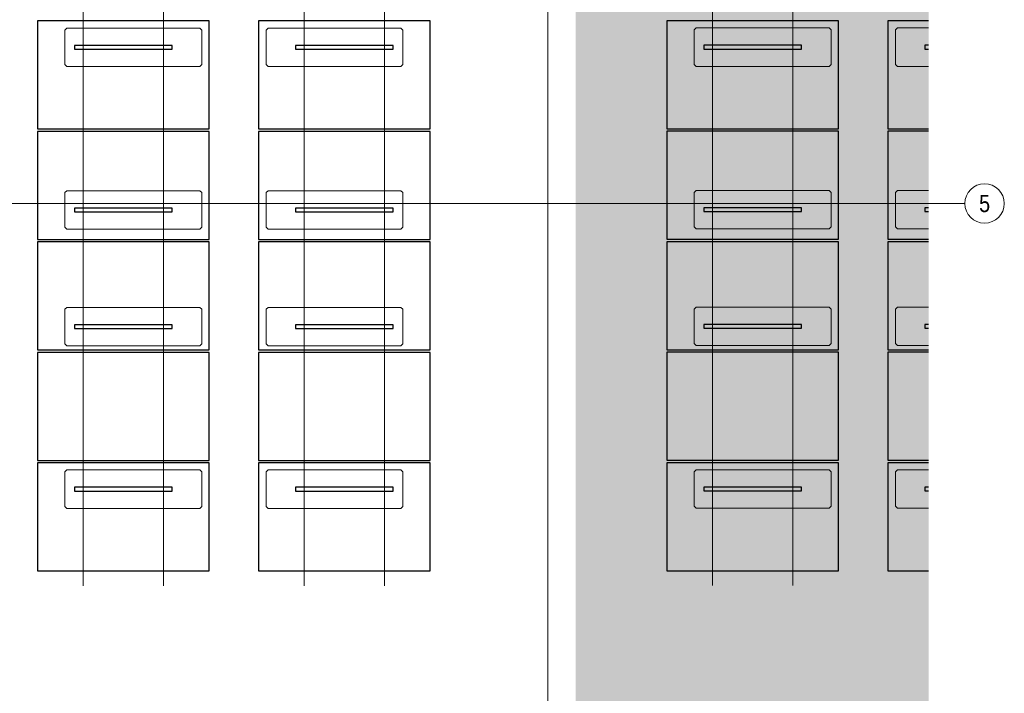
# Model space of a CAD drawing. Extents: x -720 to 300, y 62 to 1112.
# Tile 28 of 60: x -108 to 92, y 450 to 587. Entities that reach past the tile are written whole.
import ezdxf
from ezdxf.enums import TextEntityAlignment as Align
from ezdxf.lldxf.tags import DXFTag

# ---------------------------------------------------------------- set-up
doc = ezdxf.new("R2010")
doc.units = 0
doc.layers.get('0').update_dxf_attribs({"lineweight": 13})
doc.layers.add('3_Solarbase', color=7, linetype='Continuous', lineweight=25)
doc.layers.add('70 -71 Achsen- 1 Gebäudeachsen', color=7, linetype='STRICHPUNKT2-A06DN9U3MF', lineweight=18)
for name, color, linetype, lineweight, true_color in [('E_ST_Tragsystem', 7, 'Continuous', 18, 0x006666), ('iwb_Layout Achsbezeichung', 1, 'Continuous', 13, 0xff0000), ('iwb_Layout BA_Markierung', 7, 'Continuous', 9, 0xbadcdc), ('Modules', 7, 'Continuous', 25, 0xffa500)]:
    doc.layers.add(name, color=color, linetype=linetype, lineweight=lineweight, true_color=true_color)
doc.styles.get("Standard").update_dxf_attribs({"font": 'ARIALN.TTF'})
tags = doc.linetypes.add('STRICHPUNKT2', pattern=[12.7, 6.35, -3.175, 0, -3.175]).pattern_tags.tags
tags[10:11] = [DXFTag(74, 4), DXFTag(75, 0), DXFTag(340, '0'), DXFTag(46, 0.0), DXFTag(50, 0.0), DXFTag(44, 0.0), DXFTag(45, 0.0)]
tags[8:9] = [DXFTag(74, 4), DXFTag(75, 0), DXFTag(340, '0'), DXFTag(46, 0.0), DXFTag(50, 0.0), DXFTag(44, 0.0), DXFTag(45, 0.0)]
tags[6:7] = [DXFTag(74, 4), DXFTag(75, 0), DXFTag(340, '0'), DXFTag(46, 0.0), DXFTag(50, 0.0), DXFTag(44, 0.0), DXFTag(45, 0.0)]
tags[4:5] = [DXFTag(74, 4), DXFTag(75, 0), DXFTag(340, '0'), DXFTag(46, 0.0), DXFTag(50, 0.0), DXFTag(44, 0.0), DXFTag(45, 0.0)]
tags = doc.linetypes.add('STRICHPUNKT2-A06DN9U3MF', pattern=[12.7, 6.35, -3.175, 0, -3.175]).pattern_tags.tags
tags[10:11] = [DXFTag(74, 4), DXFTag(75, 0), DXFTag(340, '0'), DXFTag(46, 0.0), DXFTag(50, 0.0), DXFTag(44, 0.0), DXFTag(45, 0.0)]
tags[8:9] = [DXFTag(74, 4), DXFTag(75, 0), DXFTag(340, '0'), DXFTag(46, 0.0), DXFTag(50, 0.0), DXFTag(44, 0.0), DXFTag(45, 0.0)]
tags[6:7] = [DXFTag(74, 4), DXFTag(75, 0), DXFTag(340, '0'), DXFTag(46, 0.0), DXFTag(50, 0.0), DXFTag(44, 0.0), DXFTag(45, 0.0)]
tags[4:5] = [DXFTag(74, 4), DXFTag(75, 0), DXFTag(340, '0'), DXFTag(46, 0.0), DXFTag(50, 0.0), DXFTag(44, 0.0), DXFTag(45, 0.0)]

# ---------------------------------------------------------------- blocks, each defined once
blk = doc.blocks.new('Polygon-A06DN9TXMF')
at = {"color": 0, "linetype": 'ByBlock', "lineweight": -2, "ltscale": 0.13}
blk.add_solid([(4.85, 86.71), (4.69, 1083.81), (76.5, 86.52), (76.5, 1083.81)], dxfattribs=at)
blk = doc.blocks.new('Referenz-A06DN9U5MF')
at = {"layer": '70 -71 Achsen- 1 Gebäudeachsen', "color": 0, "linetype": 'STRICHPUNKT2-A06DN9U3MF', "ltscale": 0.18}
for p, q in [((-0.85, 1084.85), (-0.85, 85.41)), ((-682.49, 549.91), (76.46, 549.91))]:
    blk.add_line(p, q, dxfattribs=at)
blk = doc.blocks.new('Blockreferenz-A06DNA7VMF')
at = {"layer": '3_Solarbase', "color": 0}
for p, q in [((-77.13, 548.99), (-96.93, 548.99)), ((-96.93, 548.99), (-96.93, 548.23)), ((-96.93, 548.23), (-77.13, 548.23)), ((-77.13, 548.23), (-77.13, 548.99))]:
    blk.add_line(p, q, dxfattribs=at)
blk = doc.blocks.new('Blockreferenz-A06DNA7ZMF')
at = {"layer": '3_Solarbase', "color": 0}
for p, q in [((-77.13, 581.99), (-96.93, 581.99)), ((-96.93, 581.99), (-96.93, 581.23)), ((-77.13, 581.23), (-77.13, 581.99)), ((-96.93, 581.23), (-77.13, 581.23))]:
    blk.add_line(p, q, dxfattribs=at)
blk = doc.blocks.new('Blockreferenz-A06DNA83MF')
at = {"layer": '3_Solarbase', "color": 0}
for p, q in [((-77.13, 548.99), (-96.93, 548.99)), ((-96.93, 548.99), (-96.93, 548.23)), ((-96.93, 548.23), (-77.13, 548.23)), ((-77.13, 548.23), (-77.13, 548.99))]:
    blk.add_line(p, q, dxfattribs=at)
blk = doc.blocks.new('Blockreferenz-A06DNA89MF')
at = {"layer": 'Modules'}
for p, q in [((-69.6, 564.53), (-104.47, 564.53)), ((-104.47, 564.53), (-104.47, 542.61)), ((-69.6, 542.61), (-69.6, 564.53)), ((-104.47, 542.61), (-69.6, 542.61))]:
    blk.add_line(p, q, dxfattribs=at)
blk = doc.blocks.new('Blockreferenz-A06DNA8FMF')
at = {"color": 96, "lineweight": -2, "true_color": 0x008000}
for p, q in [((-98.93, 552.11), (-98.53, 552.51)), ((-98.93, 545.11), (-98.93, 552.11)), ((-98.53, 552.51), (-71.53, 552.51)), ((-71.53, 552.51), (-71.13, 552.11)), ((-71.13, 552.11), (-71.13, 545.11)), ((-98.53, 544.71), (-98.93, 545.11)), ((-71.53, 544.71), (-98.53, 544.71)), ((-71.13, 545.11), (-71.53, 544.71))]:
    blk.add_line(p, q, dxfattribs=at)
blk = doc.blocks.new('Blockreferenz-A06DNA8NMF')
at = {"layer": 'Modules'}
for p, q in [((-69.6, 586.95), (-104.47, 586.95)), ((-104.47, 586.95), (-104.47, 565.03)), ((-69.6, 565.03), (-69.6, 586.95)), ((-104.47, 565.03), (-69.6, 565.03))]:
    blk.add_line(p, q, dxfattribs=at)
blk = doc.blocks.new('Blockreferenz-A06DNA8TMF')
at = {"color": 96, "lineweight": -2, "true_color": 0x008000}
for p, q in [((-98.93, 585.11), (-98.53, 585.51)), ((-98.93, 578.11), (-98.93, 585.11)), ((-98.53, 585.51), (-71.53, 585.51)), ((-71.53, 585.51), (-71.13, 585.11)), ((-71.13, 585.11), (-71.13, 578.11)), ((-98.53, 577.71), (-98.93, 578.11)), ((-71.13, 578.11), (-71.53, 577.71)), ((-71.53, 577.71), (-98.53, 577.71))]:
    blk.add_line(p, q, dxfattribs=at)
blk = doc.blocks.new('Blockreferenz-A06DNA8XMF')
at = {"layer": '3_Solarbase', "color": 0}
for p, q in [((-77.13, 581.99), (-96.93, 581.99)), ((-96.93, 581.99), (-96.93, 581.23)), ((-77.13, 581.23), (-77.13, 581.99)), ((-96.93, 581.23), (-77.13, 581.23))]:
    blk.add_line(p, q, dxfattribs=at)
blk = doc.blocks.new('Blockreferenz-A06DNAAZMF')
at = {"layer": '3_Solarbase', "color": 0}
for p, q in [((-77.13, 525.31), (-96.93, 525.31)), ((-96.93, 525.31), (-96.93, 524.55)), ((-96.93, 524.55), (-77.13, 524.55)), ((-77.13, 524.55), (-77.13, 525.31))]:
    blk.add_line(p, q, dxfattribs=at)
blk = doc.blocks.new('Blockreferenz-A06DNAB1MF')
at = {"layer": '3_Solarbase', "color": 0}
for p, q in [((-77.13, 492.31), (-96.93, 492.31)), ((-96.93, 492.31), (-96.93, 491.55)), ((-77.13, 491.55), (-77.13, 492.31)), ((-96.93, 491.55), (-77.13, 491.55))]:
    blk.add_line(p, q, dxfattribs=at)
blk = doc.blocks.new('Blockreferenz-A06DNAB3MF')
at = {"layer": '3_Solarbase', "color": 0}
for p, q in [((-77.13, 525.31), (-96.93, 525.31)), ((-96.93, 525.31), (-96.93, 524.55)), ((-96.93, 524.55), (-77.13, 524.55)), ((-77.13, 524.55), (-77.13, 525.31))]:
    blk.add_line(p, q, dxfattribs=at)
blk = doc.blocks.new('Blockreferenz-A06DNAB5MF')
at = {"color": 96, "lineweight": -2, "true_color": 0x008000}
for p, q in [((-98.93, 528.43), (-98.53, 528.83)), ((-98.93, 521.43), (-98.93, 528.43)), ((-98.53, 528.83), (-71.53, 528.83)), ((-71.53, 528.83), (-71.13, 528.43)), ((-71.13, 528.43), (-71.13, 521.43)), ((-98.53, 521.03), (-98.93, 521.43)), ((-71.53, 521.03), (-98.53, 521.03)), ((-71.13, 521.43), (-71.53, 521.03))]:
    blk.add_line(p, q, dxfattribs=at)
blk = doc.blocks.new('Blockreferenz-A06DNAB7MF')
at = {"layer": 'Modules'}
for p, q in [((-69.6, 497.27), (-104.47, 497.27)), ((-104.47, 497.27), (-104.47, 475.35)), ((-69.6, 475.35), (-69.6, 497.27)), ((-104.47, 475.35), (-69.6, 475.35))]:
    blk.add_line(p, q, dxfattribs=at)
blk = doc.blocks.new('Blockreferenz-A06DNAB9MF')
at = {"layer": 'Modules'}
for p, q in [((-69.6, 519.69), (-104.47, 519.69)), ((-104.47, 519.69), (-104.47, 497.77)), ((-69.6, 497.77), (-69.6, 519.69)), ((-104.47, 497.77), (-69.6, 497.77))]:
    blk.add_line(p, q, dxfattribs=at)
blk = doc.blocks.new('Blockreferenz-A06DNABBMF')
at = {"layer": 'Modules'}
for p, q in [((-69.6, 542.11), (-104.47, 542.11)), ((-104.47, 542.11), (-104.47, 520.19)), ((-69.6, 520.19), (-69.6, 542.11)), ((-104.47, 520.19), (-69.6, 520.19))]:
    blk.add_line(p, q, dxfattribs=at)
blk = doc.blocks.new('Blockreferenz-A06DNABDMF')
at = {"color": 96, "lineweight": -2, "true_color": 0x008000}
for p, q in [((-98.93, 495.43), (-98.53, 495.83)), ((-98.53, 495.83), (-71.53, 495.83)), ((-71.53, 495.83), (-71.13, 495.43)), ((-98.93, 488.43), (-98.93, 495.43)), ((-71.13, 495.43), (-71.13, 488.43)), ((-98.53, 488.03), (-98.93, 488.43)), ((-71.53, 488.03), (-98.53, 488.03)), ((-71.13, 488.43), (-71.53, 488.03))]:
    blk.add_line(p, q, dxfattribs=at)
blk = doc.blocks.new('Blockreferenz-A06DNABFMF')
at = {"layer": '3_Solarbase', "color": 0}
for p, q in [((-77.13, 492.31), (-96.93, 492.31)), ((-96.93, 492.31), (-96.93, 491.55)), ((-77.13, 491.55), (-77.13, 492.31)), ((-96.93, 491.55), (-77.13, 491.55))]:
    blk.add_line(p, q, dxfattribs=at)
blk = doc.blocks.new('Blockreferenz-A06DNABHMF')
at = {"layer": '3_Solarbase', "color": 0}
for p, q in [((-32.27, 581.99), (-52.07, 581.99)), ((-52.07, 581.99), (-52.07, 581.23)), ((-32.27, 581.23), (-32.27, 581.99)), ((-52.07, 581.23), (-32.27, 581.23))]:
    blk.add_line(p, q, dxfattribs=at)
blk = doc.blocks.new('Blockreferenz-A06DNABNMF')
at = {"layer": '3_Solarbase', "color": 0}
for p, q in [((-32.27, 581.99), (-52.07, 581.99)), ((-52.07, 581.99), (-52.07, 581.23)), ((-32.27, 581.23), (-32.27, 581.99)), ((-52.07, 581.23), (-32.27, 581.23))]:
    blk.add_line(p, q, dxfattribs=at)
blk = doc.blocks.new('Blockreferenz-A06DNABRMF')
at = {"layer": '3_Solarbase', "color": 0}
for p, q in [((-32.27, 548.99), (-52.07, 548.99)), ((-52.07, 548.99), (-52.07, 548.23)), ((-52.07, 548.23), (-32.27, 548.23)), ((-32.27, 548.23), (-32.27, 548.99))]:
    blk.add_line(p, q, dxfattribs=at)
blk = doc.blocks.new('Blockreferenz-A06DNABZMF')
at = {"layer": 'Modules'}
for p, q in [((-24.74, 564.53), (-59.61, 564.53)), ((-59.61, 564.53), (-59.61, 542.61)), ((-24.74, 542.61), (-24.74, 564.53)), ((-59.61, 542.61), (-24.74, 542.61))]:
    blk.add_line(p, q, dxfattribs=at)
blk = doc.blocks.new('Blockreferenz-A06DNAC7MF')
at = {"color": 96, "lineweight": -2, "true_color": 0x008000}
for p, q in [((-58.07, 552.11), (-57.67, 552.51)), ((-58.07, 545.11), (-58.07, 552.11)), ((-57.67, 552.51), (-30.67, 552.51)), ((-30.67, 552.51), (-30.27, 552.11)), ((-30.27, 552.11), (-30.27, 545.11)), ((-57.67, 544.71), (-58.07, 545.11)), ((-30.67, 544.71), (-57.67, 544.71)), ((-30.27, 545.11), (-30.67, 544.71))]:
    blk.add_line(p, q, dxfattribs=at)
blk = doc.blocks.new('Blockreferenz-A06DNAC9MF')
at = {"color": 96, "lineweight": -2, "true_color": 0x008000}
for p, q in [((-58.07, 585.11), (-57.67, 585.51)), ((-58.07, 578.11), (-58.07, 585.11)), ((-57.67, 585.51), (-30.67, 585.51)), ((-30.67, 585.51), (-30.27, 585.11)), ((-30.27, 585.11), (-30.27, 578.11)), ((-57.67, 577.71), (-58.07, 578.11)), ((-30.27, 578.11), (-30.67, 577.71)), ((-30.67, 577.71), (-57.67, 577.71))]:
    blk.add_line(p, q, dxfattribs=at)
blk = doc.blocks.new('Blockreferenz-A06DNACHMF')
at = {"layer": 'Modules'}
for p, q in [((-24.74, 586.95), (-59.61, 586.95)), ((-59.61, 586.95), (-59.61, 565.03)), ((-24.74, 565.03), (-24.74, 586.95)), ((-59.61, 565.03), (-24.74, 565.03))]:
    blk.add_line(p, q, dxfattribs=at)
blk = doc.blocks.new('Blockreferenz-A06DNACNMF')
at = {"layer": '3_Solarbase', "color": 0}
for p, q in [((-32.27, 548.99), (-52.07, 548.99)), ((-52.07, 548.99), (-52.07, 548.23)), ((-52.07, 548.23), (-32.27, 548.23)), ((-32.27, 548.23), (-32.27, 548.99))]:
    blk.add_line(p, q, dxfattribs=at)
blk = doc.blocks.new('Blockreferenz-A06DNACPMF')
at = {"layer": '3_Solarbase', "color": 0}
for p, q in [((-32.27, 492.31), (-52.07, 492.31)), ((-52.07, 492.31), (-52.07, 491.55)), ((-32.27, 491.55), (-32.27, 492.31)), ((-52.07, 491.55), (-32.27, 491.55))]:
    blk.add_line(p, q, dxfattribs=at)
blk = doc.blocks.new('Blockreferenz-A06DNACRMF')
at = {"layer": '3_Solarbase', "color": 0}
for p, q in [((-32.27, 492.31), (-52.07, 492.31)), ((-52.07, 492.31), (-52.07, 491.55)), ((-32.27, 491.55), (-32.27, 492.31)), ((-52.07, 491.55), (-32.27, 491.55))]:
    blk.add_line(p, q, dxfattribs=at)
blk = doc.blocks.new('Blockreferenz-A06DNACTMF')
at = {"layer": '3_Solarbase', "color": 0}
for p, q in [((-32.27, 525.31), (-52.07, 525.31)), ((-52.07, 525.31), (-52.07, 524.55)), ((-52.07, 524.55), (-32.27, 524.55)), ((-32.27, 524.55), (-32.27, 525.31))]:
    blk.add_line(p, q, dxfattribs=at)
blk = doc.blocks.new('Blockreferenz-A06DNACVMF')
at = {"layer": 'Modules'}
for p, q in [((-24.74, 542.11), (-59.61, 542.11)), ((-59.61, 542.11), (-59.61, 520.19)), ((-24.74, 520.19), (-24.74, 542.11)), ((-59.61, 520.19), (-24.74, 520.19))]:
    blk.add_line(p, q, dxfattribs=at)
blk = doc.blocks.new('Blockreferenz-A06DNACXMF')
at = {"color": 96, "lineweight": -2, "true_color": 0x008000}
for p, q in [((-58.07, 495.43), (-57.67, 495.83)), ((-57.67, 495.83), (-30.67, 495.83)), ((-30.67, 495.83), (-30.27, 495.43)), ((-58.07, 488.43), (-58.07, 495.43)), ((-30.27, 495.43), (-30.27, 488.43)), ((-57.67, 488.03), (-58.07, 488.43)), ((-30.67, 488.03), (-57.67, 488.03)), ((-30.27, 488.43), (-30.67, 488.03))]:
    blk.add_line(p, q, dxfattribs=at)
blk = doc.blocks.new('Blockreferenz-A06DNACZMF')
at = {"color": 96, "lineweight": -2, "true_color": 0x008000}
for p, q in [((-58.07, 528.43), (-57.67, 528.83)), ((-58.07, 521.43), (-58.07, 528.43)), ((-57.67, 528.83), (-30.67, 528.83)), ((-30.67, 528.83), (-30.27, 528.43)), ((-30.27, 528.43), (-30.27, 521.43)), ((-57.67, 521.03), (-58.07, 521.43)), ((-30.67, 521.03), (-57.67, 521.03)), ((-30.27, 521.43), (-30.67, 521.03))]:
    blk.add_line(p, q, dxfattribs=at)
blk = doc.blocks.new('Blockreferenz-A06DNAD1MF')
at = {"layer": 'Modules'}
for p, q in [((-24.74, 497.27), (-59.61, 497.27)), ((-59.61, 497.27), (-59.61, 475.35)), ((-24.74, 475.35), (-24.74, 497.27)), ((-59.61, 475.35), (-24.74, 475.35))]:
    blk.add_line(p, q, dxfattribs=at)
blk = doc.blocks.new('Blockreferenz-A06DNAD3MF')
at = {"layer": 'Modules'}
for p, q in [((-24.74, 519.69), (-59.61, 519.69)), ((-59.61, 519.69), (-59.61, 497.77)), ((-24.74, 497.77), (-24.74, 519.69)), ((-59.61, 497.77), (-24.74, 497.77))]:
    blk.add_line(p, q, dxfattribs=at)
blk = doc.blocks.new('Blockreferenz-A06DNAD5MF')
at = {"layer": '3_Solarbase', "color": 0}
for p, q in [((-32.27, 525.31), (-52.07, 525.31)), ((-52.07, 525.31), (-52.07, 524.55)), ((-52.07, 524.55), (-32.27, 524.55)), ((-32.27, 524.55), (-32.27, 525.31))]:
    blk.add_line(p, q, dxfattribs=at)
blk = doc.blocks.new('Blockreferenz-A06DNAD7MF')
at = {"layer": '3_Solarbase', "color": 0}
for p, q in [((76.46, 582.02), (75.71, 582.02)), ((75.71, 582.02), (75.71, 581.26)), ((75.71, 581.26), (76.46, 581.26))]:
    blk.add_line(p, q, dxfattribs=at)
blk = doc.blocks.new('Blockreferenz-A06DNAD9MF')
at = {"layer": '3_Solarbase', "color": 0}
for p, q in [((76.46, 549.02), (75.71, 549.02)), ((75.71, 549.02), (75.71, 548.26)), ((75.71, 548.26), (76.46, 548.26))]:
    blk.add_line(p, q, dxfattribs=at)
blk = doc.blocks.new('Blockreferenz-A06DNADBMF')
at = {"layer": '3_Solarbase', "color": 0}
for p, q in [((50.65, 582.02), (30.85, 582.02)), ((30.85, 582.02), (30.85, 581.26)), ((50.65, 581.26), (50.65, 582.02)), ((30.85, 581.26), (50.65, 581.26))]:
    blk.add_line(p, q, dxfattribs=at)
blk = doc.blocks.new('Blockreferenz-A06DNADJMF')
at = {"layer": '3_Solarbase', "color": 0}
for p, q in [((76.46, 582.02), (75.71, 582.02)), ((75.71, 582.02), (75.71, 581.26)), ((75.71, 581.26), (76.46, 581.26))]:
    blk.add_line(p, q, dxfattribs=at)
blk = doc.blocks.new('Blockreferenz-A06DNADTMF')
at = {"color": 96, "lineweight": -2, "true_color": 0x008000}
for p, q in [((28.86, 552.14), (29.26, 552.54)), ((28.86, 545.14), (28.86, 552.14)), ((29.26, 552.54), (56.26, 552.54)), ((56.26, 552.54), (56.66, 552.14)), ((56.66, 552.14), (56.66, 545.14)), ((29.26, 544.74), (28.86, 545.14)), ((56.26, 544.74), (29.26, 544.74)), ((56.66, 545.14), (56.26, 544.74))]:
    blk.add_line(p, q, dxfattribs=at)
blk = doc.blocks.new('Blockreferenz-A06DNADZMF')
at = {"layer": 'Modules'}
for p, q in [((76.46, 564.56), (68.18, 564.56)), ((68.18, 564.56), (68.18, 542.64)), ((68.18, 542.64), (76.46, 542.64))]:
    blk.add_line(p, q, dxfattribs=at)
blk = doc.blocks.new('Blockreferenz-A06DNAE5MF')
at = {"layer": 'Modules'}
for p, q in [((58.18, 564.56), (23.32, 564.56)), ((23.32, 564.56), (23.32, 542.64)), ((58.18, 542.64), (58.18, 564.56)), ((23.32, 542.64), (58.18, 542.64))]:
    blk.add_line(p, q, dxfattribs=at)
blk = doc.blocks.new('Blockreferenz-A06DNAE9MF')
at = {"layer": 'Modules'}
for p, q in [((58.18, 586.98), (23.32, 586.98)), ((23.32, 586.98), (23.32, 565.06)), ((58.18, 565.06), (58.18, 586.98)), ((23.32, 565.06), (58.18, 565.06))]:
    blk.add_line(p, q, dxfattribs=at)
blk = doc.blocks.new('Blockreferenz-A06DNAEDMF')
at = {"color": 96, "lineweight": -2, "true_color": 0x008000}
for p, q in [((28.86, 585.14), (29.26, 585.54)), ((28.86, 578.14), (28.86, 585.14)), ((29.26, 585.54), (56.26, 585.54)), ((56.26, 585.54), (56.66, 585.14)), ((56.66, 585.14), (56.66, 578.14)), ((29.26, 577.74), (28.86, 578.14)), ((56.66, 578.14), (56.26, 577.74)), ((56.26, 577.74), (29.26, 577.74))]:
    blk.add_line(p, q, dxfattribs=at)
blk = doc.blocks.new('Blockreferenz-A06DNAEJMF')
at = {"color": 96, "lineweight": -2, "true_color": 0x008000}
for p, q in [((69.72, 585.14), (70.12, 585.54)), ((69.72, 578.14), (69.72, 585.14)), ((70.12, 585.54), (76.46, 585.54)), ((70.12, 577.74), (69.72, 578.14)), ((76.46, 577.74), (70.12, 577.74))]:
    blk.add_line(p, q, dxfattribs=at)
blk = doc.blocks.new('Blockreferenz-A06DNAELMF')
at = {"color": 96, "lineweight": -2, "true_color": 0x008000}
for p, q in [((69.72, 552.14), (70.12, 552.54)), ((69.72, 545.14), (69.72, 552.14)), ((70.12, 552.54), (76.46, 552.54)), ((70.12, 544.74), (69.72, 545.14)), ((76.46, 544.74), (70.12, 544.74))]:
    blk.add_line(p, q, dxfattribs=at)
blk = doc.blocks.new('Blockreferenz-A06DNAEZMF')
at = {"layer": 'Modules'}
for p, q in [((76.46, 586.98), (68.18, 586.98)), ((68.18, 586.98), (68.18, 565.06)), ((68.18, 565.06), (76.46, 565.06))]:
    blk.add_line(p, q, dxfattribs=at)
blk = doc.blocks.new('Blockreferenz-A06DNAF3MF')
at = {"layer": '3_Solarbase', "color": 0}
for p, q in [((50.65, 549.02), (30.85, 549.02)), ((30.85, 549.02), (30.85, 548.26)), ((30.85, 548.26), (50.65, 548.26)), ((50.65, 548.26), (50.65, 549.02))]:
    blk.add_line(p, q, dxfattribs=at)
blk = doc.blocks.new('Blockreferenz-A06DNAF5MF')
at = {"layer": '3_Solarbase', "color": 0}
for p, q in [((76.46, 549.02), (75.71, 549.02)), ((75.71, 549.02), (75.71, 548.26)), ((75.71, 548.26), (76.46, 548.26))]:
    blk.add_line(p, q, dxfattribs=at)
blk = doc.blocks.new('Blockreferenz-A06DNAFBMF')
at = {"layer": '3_Solarbase', "color": 0}
for p, q in [((50.65, 549.02), (30.85, 549.02)), ((30.85, 549.02), (30.85, 548.26)), ((30.85, 548.26), (50.65, 548.26)), ((50.65, 548.26), (50.65, 549.02))]:
    blk.add_line(p, q, dxfattribs=at)
blk = doc.blocks.new('Blockreferenz-A06DNAFDMF')
at = {"layer": '3_Solarbase', "color": 0}
for p, q in [((50.65, 582.02), (30.85, 582.02)), ((30.85, 582.02), (30.85, 581.26)), ((50.65, 581.26), (50.65, 582.02)), ((30.85, 581.26), (50.65, 581.26))]:
    blk.add_line(p, q, dxfattribs=at)
blk = doc.blocks.new('Blockreferenz-A06DNAFNMF')
at = {"layer": '3_Solarbase', "color": 0}
for p, q in [((76.46, 492.34), (75.71, 492.34)), ((75.71, 492.34), (75.71, 491.58)), ((75.71, 491.58), (76.46, 491.58))]:
    blk.add_line(p, q, dxfattribs=at)
blk = doc.blocks.new('Blockreferenz-A06DNAFPMF')
at = {"layer": '3_Solarbase', "color": 0}
for p, q in [((50.65, 492.34), (30.85, 492.34)), ((30.85, 492.34), (30.85, 491.58)), ((50.65, 491.58), (50.65, 492.34)), ((30.85, 491.58), (50.65, 491.58))]:
    blk.add_line(p, q, dxfattribs=at)
blk = doc.blocks.new('Blockreferenz-A06DNAFRMF')
at = {"layer": '3_Solarbase', "color": 0}
for p, q in [((50.65, 525.34), (30.85, 525.34)), ((30.85, 525.34), (30.85, 524.58)), ((30.85, 524.58), (50.65, 524.58)), ((50.65, 524.58), (50.65, 525.34))]:
    blk.add_line(p, q, dxfattribs=at)
blk = doc.blocks.new('Blockreferenz-A06DNAFTMF')
at = {"layer": '3_Solarbase', "color": 0}
for p, q in [((76.46, 492.34), (75.71, 492.34)), ((75.71, 492.34), (75.71, 491.58)), ((75.71, 491.58), (76.46, 491.58))]:
    blk.add_line(p, q, dxfattribs=at)
blk = doc.blocks.new('Blockreferenz-A06DNAFVMF')
at = {"color": 96, "lineweight": -2, "true_color": 0x008000}
for p, q in [((28.86, 528.46), (29.26, 528.86)), ((28.86, 521.46), (28.86, 528.46)), ((29.26, 528.86), (56.26, 528.86)), ((56.26, 528.86), (56.66, 528.46)), ((56.66, 528.46), (56.66, 521.46)), ((29.26, 521.06), (28.86, 521.46)), ((56.26, 521.06), (29.26, 521.06)), ((56.66, 521.46), (56.26, 521.06))]:
    blk.add_line(p, q, dxfattribs=at)
blk = doc.blocks.new('Blockreferenz-A06DNAFXMF')
at = {"layer": 'Modules'}
for p, q in [((58.18, 542.14), (23.32, 542.14)), ((23.32, 542.14), (23.32, 520.22)), ((58.18, 520.22), (58.18, 542.14)), ((23.32, 520.22), (58.18, 520.22))]:
    blk.add_line(p, q, dxfattribs=at)
blk = doc.blocks.new('Blockreferenz-A06DNAFZMF')
at = {"layer": 'Modules'}
for p, q in [((76.46, 519.72), (68.18, 519.72)), ((68.18, 519.72), (68.18, 497.8)), ((68.18, 497.8), (76.46, 497.8))]:
    blk.add_line(p, q, dxfattribs=at)
blk = doc.blocks.new('Blockreferenz-A06DNAG1MF')
at = {"layer": 'Modules'}
for p, q in [((58.18, 497.3), (23.32, 497.3)), ((23.32, 497.3), (23.32, 475.38)), ((58.18, 475.38), (58.18, 497.3)), ((23.32, 475.38), (58.18, 475.38))]:
    blk.add_line(p, q, dxfattribs=at)
blk = doc.blocks.new('Blockreferenz-A06DNAG3MF')
at = {"color": 96, "lineweight": -2, "true_color": 0x008000}
for p, q in [((28.86, 495.46), (29.26, 495.86)), ((29.26, 495.86), (56.26, 495.86)), ((56.26, 495.86), (56.66, 495.46)), ((28.86, 488.46), (28.86, 495.46)), ((56.66, 495.46), (56.66, 488.46)), ((29.26, 488.06), (28.86, 488.46)), ((56.26, 488.06), (29.26, 488.06)), ((56.66, 488.46), (56.26, 488.06))]:
    blk.add_line(p, q, dxfattribs=at)
blk = doc.blocks.new('Blockreferenz-A06DNAG5MF')
at = {"layer": 'Modules'}
for p, q in [((76.46, 542.14), (68.18, 542.14)), ((68.18, 542.14), (68.18, 520.22)), ((68.18, 520.22), (76.46, 520.22))]:
    blk.add_line(p, q, dxfattribs=at)
blk = doc.blocks.new('Blockreferenz-A06DNAG7MF')
at = {"color": 96, "lineweight": -2, "true_color": 0x008000}
for p, q in [((69.72, 495.46), (70.12, 495.86)), ((70.12, 495.86), (76.46, 495.86)), ((69.72, 488.46), (69.72, 495.46)), ((70.12, 488.06), (69.72, 488.46)), ((76.46, 488.06), (70.12, 488.06))]:
    blk.add_line(p, q, dxfattribs=at)
blk = doc.blocks.new('Blockreferenz-A06DNAG9MF')
at = {"color": 96, "lineweight": -2, "true_color": 0x008000}
for p, q in [((69.72, 528.46), (70.12, 528.86)), ((69.72, 521.46), (69.72, 528.46)), ((70.12, 528.86), (76.46, 528.86)), ((70.12, 521.06), (69.72, 521.46)), ((76.46, 521.06), (70.12, 521.06))]:
    blk.add_line(p, q, dxfattribs=at)
blk = doc.blocks.new('Blockreferenz-A06DNAGBMF')
at = {"layer": 'Modules'}
for p, q in [((58.18, 519.72), (23.32, 519.72)), ((23.32, 519.72), (23.32, 497.8)), ((58.18, 497.8), (58.18, 519.72)), ((23.32, 497.8), (58.18, 497.8))]:
    blk.add_line(p, q, dxfattribs=at)
blk = doc.blocks.new('Blockreferenz-A06DNAGDMF')
at = {"layer": 'Modules'}
for p, q in [((76.46, 497.3), (68.18, 497.3)), ((68.18, 497.3), (68.18, 475.38)), ((68.18, 475.38), (76.46, 475.38))]:
    blk.add_line(p, q, dxfattribs=at)
blk = doc.blocks.new('Blockreferenz-A06DNAGFMF')
at = {"layer": '3_Solarbase', "color": 0}
for p, q in [((76.46, 525.34), (75.71, 525.34)), ((75.71, 525.34), (75.71, 524.58)), ((75.71, 524.58), (76.46, 524.58))]:
    blk.add_line(p, q, dxfattribs=at)
blk = doc.blocks.new('Blockreferenz-A06DNAGHMF')
at = {"layer": '3_Solarbase', "color": 0}
for p, q in [((50.65, 492.34), (30.85, 492.34)), ((30.85, 492.34), (30.85, 491.58)), ((50.65, 491.58), (50.65, 492.34)), ((30.85, 491.58), (50.65, 491.58))]:
    blk.add_line(p, q, dxfattribs=at)
blk = doc.blocks.new('Blockreferenz-A06DNAGJMF')
at = {"layer": '3_Solarbase', "color": 0}
for p, q in [((50.65, 525.34), (30.85, 525.34)), ((30.85, 525.34), (30.85, 524.58)), ((30.85, 524.58), (50.65, 524.58)), ((50.65, 524.58), (50.65, 525.34))]:
    blk.add_line(p, q, dxfattribs=at)
blk = doc.blocks.new('Blockreferenz-A06DNAGLMF')
at = {"layer": '3_Solarbase', "color": 0}
for p, q in [((76.46, 525.34), (75.71, 525.34)), ((75.71, 525.34), (75.71, 524.58)), ((75.71, 524.58), (76.46, 524.58))]:
    blk.add_line(p, q, dxfattribs=at)

msp = doc.modelspace()

# ---------------------------------------------------------------- linework, layer by layer
at = {"layer": 'E_ST_Tragsystem', "color": 1, "ltscale": 0.18, "true_color": 0xff0000}
for p, q in [((-95.19, 540.61), (-95.19, 636.61)), ((-78.88, 540.61), (-78.88, 636.61)), ((-50.33, 540.61), (-50.33, 636.61)), ((-34.02, 540.61), (-34.02, 636.61)), ((32.59, 540.64), (32.59, 636.64)), ((48.9, 540.64), (48.9, 636.64)), ((-95.19, 472.33), (-95.19, 568.33)), ((-78.88, 472.33), (-78.88, 568.33)), ((-50.33, 472.33), (-50.33, 568.33)), ((-34.02, 472.33), (-34.02, 568.33)), ((32.59, 472.36), (32.59, 568.36)), ((48.9, 472.36), (48.9, 568.36))]:
    msp.add_line(p, q, dxfattribs=at)
at = {"layer": 'iwb_Layout Achsbezeichung', "linetype": 'STRICHPUNKT2', "lineweight": 13, "ltscale": 0.39}
msp.add_line((76.5, 549.91), (83.84, 549.91), dxfattribs=at)
at = {"layer": 'iwb_Layout Achsbezeichung', "ltscale": 0.39, "extrusion": (0, 0, -1)}
msp.add_circle((-87.84, 549.91), 4, dxfattribs=at)

# ---------------------------------------------------------------- block references
at = {"color": 8, "lineweight": 13, "ltscale": 0.13, "true_color": 0x808080}
msp.add_blockref('Referenz-A06DN9U5MF', (0, 0), dxfattribs=at)
at = {"layer": 'E_ST_Tragsystem', "color": 7, "ltscale": 0.18, "true_color": 0xffffff}
for name in ['Blockreferenz-A06DNA8NMF', 'Blockreferenz-A06DNACHMF', 'Blockreferenz-A06DNAE9MF', 'Blockreferenz-A06DNAEZMF', 'Blockreferenz-A06DNA89MF', 'Blockreferenz-A06DNABZMF', 'Blockreferenz-A06DNAE5MF', 'Blockreferenz-A06DNADZMF', 'Blockreferenz-A06DNABBMF', 'Blockreferenz-A06DNACVMF', 'Blockreferenz-A06DNAFXMF', 'Blockreferenz-A06DNAG5MF', 'Blockreferenz-A06DNAB9MF', 'Blockreferenz-A06DNAD3MF', 'Blockreferenz-A06DNAGBMF', 'Blockreferenz-A06DNAFZMF', 'Blockreferenz-A06DNAB7MF', 'Blockreferenz-A06DNAD1MF', 'Blockreferenz-A06DNAG1MF', 'Blockreferenz-A06DNAGDMF']:
    msp.add_blockref(name, (0, 0), dxfattribs=at)
at = {"layer": 'E_ST_Tragsystem', "color": 0, "ltscale": 0.18}
for name in ['Blockreferenz-A06DNA8TMF', 'Blockreferenz-A06DNAC9MF', 'Blockreferenz-A06DNAEDMF', 'Blockreferenz-A06DNAEJMF', 'Blockreferenz-A06DNA8FMF', 'Blockreferenz-A06DNAC7MF', 'Blockreferenz-A06DNADTMF', 'Blockreferenz-A06DNAELMF', 'Blockreferenz-A06DNAB5MF', 'Blockreferenz-A06DNACZMF', 'Blockreferenz-A06DNAFVMF', 'Blockreferenz-A06DNAG9MF', 'Blockreferenz-A06DNABDMF', 'Blockreferenz-A06DNACXMF', 'Blockreferenz-A06DNAG3MF', 'Blockreferenz-A06DNAG7MF']:
    msp.add_blockref(name, (0, 0), dxfattribs=at)
at = {"layer": 'E_ST_Tragsystem', "color": 5, "ltscale": 0.18, "true_color": 0x0000ff}
for name in ['Blockreferenz-A06DNA7ZMF', 'Blockreferenz-A06DNA8XMF', 'Blockreferenz-A06DNABHMF', 'Blockreferenz-A06DNABNMF', 'Blockreferenz-A06DNADBMF', 'Blockreferenz-A06DNAFDMF', 'Blockreferenz-A06DNAD7MF', 'Blockreferenz-A06DNADJMF', 'Blockreferenz-A06DNA7VMF', 'Blockreferenz-A06DNA83MF', 'Blockreferenz-A06DNABRMF', 'Blockreferenz-A06DNACNMF', 'Blockreferenz-A06DNAF3MF', 'Blockreferenz-A06DNAFBMF', 'Blockreferenz-A06DNAD9MF', 'Blockreferenz-A06DNAF5MF', 'Blockreferenz-A06DNAAZMF', 'Blockreferenz-A06DNAB3MF', 'Blockreferenz-A06DNACTMF', 'Blockreferenz-A06DNAD5MF', 'Blockreferenz-A06DNAFRMF', 'Blockreferenz-A06DNAGJMF', 'Blockreferenz-A06DNAGFMF', 'Blockreferenz-A06DNAGLMF', 'Blockreferenz-A06DNAB1MF', 'Blockreferenz-A06DNABFMF', 'Blockreferenz-A06DNACPMF', 'Blockreferenz-A06DNACRMF', 'Blockreferenz-A06DNAFPMF', 'Blockreferenz-A06DNAGHMF', 'Blockreferenz-A06DNAFNMF', 'Blockreferenz-A06DNAFTMF']:
    msp.add_blockref(name, (0, 0), dxfattribs=at)
at = {"layer": 'iwb_Layout BA_Markierung', "ltscale": 0.13}
msp.add_blockref('Polygon-A06DN9TXMF', (0, 0), dxfattribs=at)

# ---------------------------------------------------------------- texts
at = {"layer": 'iwb_Layout Achsbezeichung', "ltscale": 0.39}
msp.add_text('5', height=3.5, dxfattribs=at).set_placement((87.84, 549.91), align=Align.MIDDLE_CENTER)

doc.saveas('drawing.dxf')
